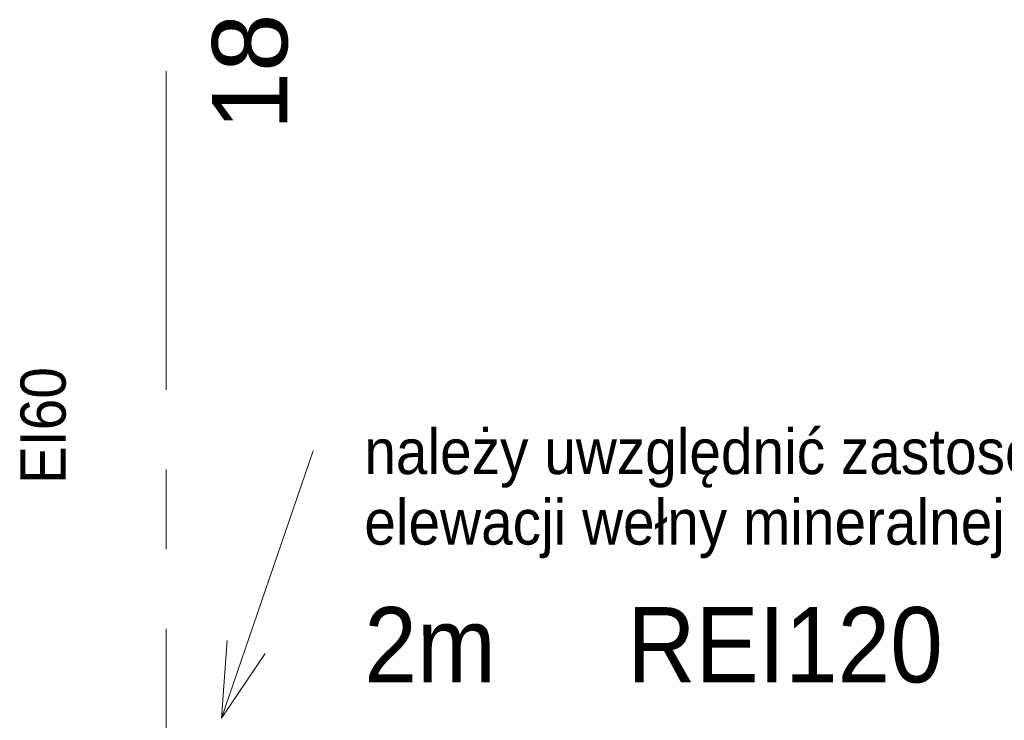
# Model space of a CAD drawing. Header units: centimetres. Extents: x -1737 to 22393, y -8842 to 3838.
# Tile 158 of 167: x 516 to 908, y 3558 to 3837. Entities that reach past the tile are written whole.
import ezdxf

# ---------------------------------------------------------------- set-up
doc = ezdxf.new("R2010")
doc.units = ezdxf.units.CM
doc.linetypes.add('Oś', pattern=[222.25, 127, -31.75, 31.75, -31.75])
for name, color, linetype, lineweight in [('G-ANNO-TEXT', 231, 'Continuous', 13), ('S-GRID', 1, 'Continuous', 13), ('S-GRID-IDEN', 1, 'Continuous', 13)]:
    doc.layers.add(name, color=color, linetype=linetype, lineweight=lineweight)
doc.styles.add('Arial', font='arial.ttf', dxfattribs={"width": 0.9, "height": 18})
doc.styles.add('Arial_4', font='arial.ttf', dxfattribs={"height": 30})
doc.styles.add('Arial_8', font='arial.ttf', dxfattribs={"width": 0.9, "height": 30})

msp = doc.modelspace()

# ---------------------------------------------------------------- linework, layer by layer
at = {"layer": 'G-ANNO-TEXT', "color": 20}
for q in [(633, 3665.56), (598.6, 3589.99), (613.8, 3584.78)]:
    msp.add_line((596.47, 3559.01), q, dxfattribs=at)
at = {"layer": 'S-GRID', "linetype": 'Oś'}
msp.add_line((574.38, 3816.92), (574.38, 2843.33), dxfattribs=at)

# ---------------------------------------------------------------- texts
at = {"layer": 'G-ANNO-TEXT', "color": 1, "insert": (516.3, 3646.09), "char_height": 18, "width": 52.3584, "attachment_point": 1, "rotation": 90, "line_spacing_factor": 0.936439, "style": 'Arial'}
msp.add_mtext('\\pxt6.35,12.7,19.05,25.4,31.75,38.1,44.45,50.8,57.15,63.5,69.85,76.2,82.55,88.9,95.25,101.6,107.95,114.3,120.65,127,133.35,139.7,146.05,152.4,158.75,165.1,171.45,177.8,184.15,190.5,196.85,203.2;{ EI60}', dxfattribs=at)
at = {"layer": 'G-ANNO-TEXT', "color": 1, "attachment_point": 1, "line_spacing_factor": 0.936439}
for s, insert, char_height, width, style in [('\\pt114.3,228.6,342.9,457.2,571.5,685.8,800.1,914.4,1028.7,1143,1257.3,1371.6,1485.9,1600.2,1714.5,1828.8,1943.1,2057.4,2171.7,2286,2400.3,2514.6,2628.9,2743.2,2857.5,2971.8,3086.1,3200.4,3314.7,3429,3543.3,3657.6;należy uwzględnić zastosowanie na elewacji wełny mineralnej w tym pasie', (653.32, 3674.28), 18, 398.88, 'Arial'), ('\\pxt3.81,7.62,11.43,15.24,19.05,22.86,26.67,30.48,34.29,38.1,41.91,45.72,49.53,53.34,57.15,60.96,64.77,68.58,72.39,76.2,80.01,83.82,87.63,91.44,95.25,99.06,102.87,106.68,110.49,114.3,118.11,121.92;{2m     REI120}', (653.32, 3603.28), 30, 238.7034, 'Arial_8')]:
    msp.add_mtext(s, dxfattribs=dict(at, insert=insert, char_height=char_height, width=width, style=style))
at = {"layer": 'S-GRID-IDEN', "insert": (607.88, 3816.58), "char_height": 30, "width": 48.3, "attachment_point": 5, "rotation": 90, "line_spacing_factor": 0.936439, "style": 'Arial_4'}
msp.add_mtext('\\pxqc,t4.23333,8.46667,12.7,16.93333,21.16667,25.4,29.63333,33.86667,38.1,42.33333,46.56667,50.8,55.03333,59.26667,63.5,67.73333,71.96667,76.2,80.43333,84.66667,88.9,93.13333,97.36667,101.6,105.83333,110.06667,114.3,118.53333,122.76667,127,131.23333,135.46667;{18}', dxfattribs=at)

doc.saveas('drawing.dxf')
